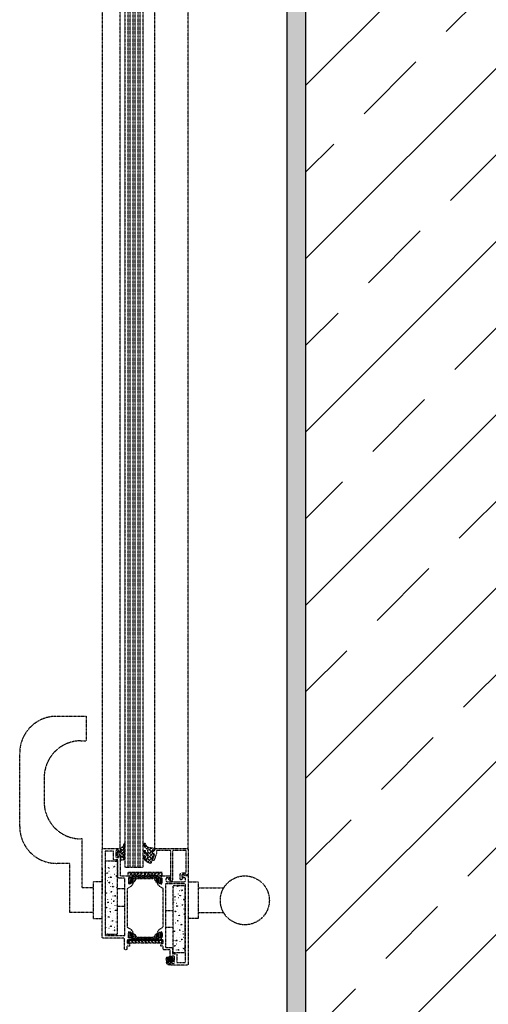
# Model space of a CAD drawing. Header units: millimetres. Extents: x -4577 to 1032787, y -66234 to 201209.
# Tile 251 of 256: x 27816 to 28199, y -48276 to -47472. Entities that reach past the tile are written whole.
import ezdxf

# ---------------------------------------------------------------- set-up
doc = ezdxf.new("R2010")
doc.units = ezdxf.units.MM
doc.linetypes.add('510_5_2OG_ELT_1004$0$11-07-22_DS_2OG$0$AUSGEZOGEN', pattern=[0])
doc.linetypes.add('510_5_2OG_ELT_1004$0$11-07-22_DS_2OG$0$VERDECKT2_S15', pattern=[0.025, 0, -0.025])
doc.layers.add('510_5_2OG_ELT_1004$0$11-07-22_DS_2OG$0$Nichttragende_Bauteile', color=8, linetype='510_5_2OG_ELT_1004$0$11-07-22_DS_2OG$0$AUSGEZOGEN')
doc.layers.add('510_5_2OG_ELT_1004$0$11-07-22_DS_2OG$0$Tragende_Bauteile', color=8, linetype='510_5_2OG_ELT_1004$0$11-07-22_DS_2OG$0$AUSGEZOGEN')

# ---------------------------------------------------------------- blocks, each defined once
blk = doc.blocks.new('510_5_2OG_ELT_1004')
at = {"layer": '510_5_2OG_ELT_1004$0$11-07-22_DS_2OG$0$Nichttragende_Bauteile', "linetype": 'Continuous'}
h = blk.add_hatch(dxfattribs=at)
h.set_pattern_fill('MUSTER_NA', color=256, scale=12.5, style=0, pattern_type=2)
h.set_pattern_definition([(0, (1908.297, -66879.192), (25, 25), [12.5, -12.5]), (90, (1908.297, -66879.192), (25, 25), [12.5, -12.5])])
h.paths.add_polyline_path([(28050, -49625.61), (28050, -47010.6), (28040, -47010.6), (28035, -47011.1), (28035, -49625.61)], flags=0)
at = {"layer": '510_5_2OG_ELT_1004$0$11-07-22_DS_2OG$0$Tragende_Bauteile', "linetype": 'Continuous'}
h = blk.add_hatch(dxfattribs=at)
h.set_pattern_fill('SCHRAFFUR_16', color=256, scale=1000, style=0, pattern_type=2)
h.set_pattern_definition([(45, (1895.8, -66891.69), (-70.71068, 70.71068), []), (45, (1860.44, -66856.34), (-70.71068, 70.71068), [60, -35])])
h.paths.add_polyline_path([(28050, -47025.6), (28050, -52495.6), (28300, -52495.6), (28300, -47025.6)], flags=0)
at = {"layer": '510_5_2OG_ELT_1004$0$11-07-22_DS_2OG$0$Nichttragende_Bauteile', "linetype": '510_5_2OG_ELT_1004$0$11-07-22_DS_2OG$0$AUSGEZOGEN'}
blk.add_line((28035, -49625.61), (28035, -46660.6), dxfattribs=at)
at = {"layer": '510_5_2OG_ELT_1004$0$11-07-22_DS_2OG$0$Nichttragende_Bauteile', "linetype": '510_5_2OG_ELT_1004$0$11-07-22_DS_2OG$0$VERDECKT2_S15'}
for p, q in [((27883.97, -48149.02), (27883.97, -47108.95)), ((27898.47, -48147.85), (27898.47, -47108.95)), ((27905.09, -48163.52), (27905.09, -47108.95)), ((27906.59, -48163.52), (27906.59, -47108.95)), ((27909.19, -48163.52), (27909.19, -47108.95)), ((27910.69, -48163.52), (27910.69, -47108.95)), ((27913.29, -48163.52), (27913.29, -47108.95)), ((27914.79, -48163.52), (27914.79, -47108.95)), ((27926.97, -48149.02), (27926.97, -47108.95)), ((27953.97, -48149.02), (27953.97, -47108.95)), ((27846.96, -48040.52), (27870.8, -48040.52)), ((27870.8, -48040.52), (27870.8, -48060.52)), ((27866.46, -48060.52), (27870.8, -48060.52)), ((27816.46, -48130.52), (27816.46, -48070.52)), ((27836.46, -48090.52), (27836.46, -48110.52)), ((27867.46, -48140.52), (27866.46, -48140.52)), ((27867.46, -48180.52), (27867.46, -48140.52)), ((27895.99, -48151.22), (27896.95, -48152.18)), ((27898.5, -48151.17), (27897.7, -48151.97)), ((27898.29, -48147.87), (27898.69, -48148.27)), ((27899.03, -48147.8), (27898.57, -48148.27)), ((27898.77, -48148.34), (27901.68, -48151.26)), ((27898.77, -48151.17), (27901.17, -48153.58)), ((27902.24, -48147.42), (27899.19, -48150.47)), ((27902.04, -48150.45), (27899.57, -48152.93)), ((27900.41, -48147.15), (27901.81, -48148.55)), ((27902.19, -48144.65), (27901.33, -48145.51)), ((27901.35, -48145.27), (27902.27, -48146.18)), ((27918.07, -48145.07), (27924.57, -48151.57)), ((27918.1, -48150.75), (27924.6, -48157.26)), ((27918.97, -48144.56), (27918.13, -48145.39)), ((27918.96, -48150.23), (27918.14, -48151.04)), ((27919.87, -48146.49), (27918.95, -48147.41)), ((27919.9, -48152.12), (27919, -48153.02)), ((27921.73, -48147.46), (27920.29, -48148.89)), ((27926.57, -48148.27), (27920.52, -48154.33)), ((27924.19, -48147.82), (27921.07, -48150.94)), ((27921.07, -48150.9), (27925.33, -48155.16)), ((27923.56, -48147.73), (27926.02, -48150.19)), ((27924.96, -48151.02), (27925.46, -48150.52)), ((27924.96, -48152.02), (27924.96, -48151.02)), ((27925.46, -48152.52), (27924.96, -48152.02)), ((27925.46, -48150.52), (27926.46, -48150.52)), ((27926.46, -48150.52), (27926.96, -48150.02)), ((27926.96, -48149.02), (27927.46, -48148.52)), ((27926.96, -48150.02), (27926.96, -48149.02)), ((27927.46, -48148.52), (27953.46, -48148.52)), ((27928.16, -48152.27), (27928.07, -48152.78)), ((27928.66, -48149.92), (27928.16, -48150.42)), ((27928.16, -48150.42), (27928.16, -48152.27)), ((27939.46, -48149.92), (27928.66, -48149.92)), ((27939.96, -48150.42), (27939.46, -48149.92)), ((27939.96, -48172.72), (27939.96, -48150.42)), ((27941.66, -48149.92), (27941.16, -48150.42)), ((27941.16, -48150.42), (27941.16, -48174.52)), ((27951.96, -48149.92), (27941.66, -48149.92)), ((27952.46, -48150.42), (27951.96, -48149.92)), ((27952.46, -48167.72), (27952.46, -48150.42)), ((27953.46, -48148.52), (27953.96, -48149.02)), ((27953.96, -48149.02), (27953.96, -48170.02)), ((27887.63, -48159.3), (27887.67, -48159.26)), ((27892.88, -48159.02), (27892.89, -48159.09)), ((27894.81, -48159.38), (27894.63, -48158.62)), ((27895.47, -48153.53), (27896.96, -48155.02)), ((27896.67, -48153), (27895.67, -48153.99)), ((27898.92, -48153.57), (27898.12, -48154.37)), ((27898.34, -48153.57), (27901.95, -48157.18)), ((27901.25, -48154.08), (27898.77, -48156.56)), ((27898.77, -48156.83), (27899.71, -48157.77)), ((27901.82, -48156.33), (27900.38, -48157.77)), ((27901.98, -48154.39), (27902.13, -48154.54)), ((27918.32, -48156.64), (27918.17, -48156.04)), ((27919.18, -48155.66), (27918.3, -48156.54)), ((27918.32, -48156.63), (27921.72, -48160.03)), ((27918.75, -48154.23), (27918.76, -48154.24)), ((27920.36, -48157.31), (27919.25, -48158.42)), ((27921.45, -48159.94), (27920.8, -48159.63)), ((27925.32, -48155.18), (27920.85, -48159.65)), ((27924.89, -48152.78), (27921.07, -48156.6)), ((27921.07, -48156.56), (27923.98, -48159.46)), ((27922.13, -48160.18), (27921.45, -48159.94)), ((27924.02, -48159.31), (27922.94, -48160.39)), ((27924.96, -48157.92), (27925, -48157.71)), ((27925.46, -48158.51), (27924.96, -48157.92)), ((27925, -48157.71), (27926.64, -48153.19)), ((27926.17, -48152.52), (27925.46, -48152.52)), ((27926.12, -48158.13), (27925.46, -48158.51)), ((27925.78, -48152.78), (27926.14, -48153.14)), ((27928.07, -48152.78), (27926.12, -48158.13)), ((27926.67, -48153), (27926.17, -48152.52)), ((27926.64, -48153.19), (27926.67, -48153)), ((27857.46, -48160.52), (27846.96, -48160.52)), ((27857.46, -48200.52), (27857.46, -48160.52)), ((27883.96, -48164.52), (27883.96, -48185.52)), ((27887.17, -48164.34), (27887.19, -48164.41)), ((27887.48, -48168.67), (27888.05, -48168.14)), ((27888.05, -48168.14), (27888.22, -48168.9)), ((27888.96, -48162.06), (27888.89, -48162.04)), ((27889.1, -48164.7), (27888.93, -48163.94)), ((27889.38, -48166.9), (27889.43, -48166.86)), ((27892.05, -48161.95), (27892, -48161.99)), ((27892.03, -48164.89), (27892.1, -48164.91)), ((27893.18, -48163.35), (27893.75, -48162.82)), ((27893.93, -48163.58), (27893.18, -48163.35)), ((27893.75, -48162.82), (27893.93, -48163.58)), ((27894.63, -48166.62), (27894.65, -48166.69)), ((27895.08, -48161.58), (27895.13, -48161.54)), ((27905.82, -48167.92), (27904.71, -48169.02)), ((27908.64, -48167.92), (27905.84, -48170.72)), ((27908.96, -48170.72), (27906.16, -48167.92)), ((27911.47, -48167.92), (27908.67, -48170.72)), ((27911.79, -48170.72), (27908.99, -48167.92)), ((27914.3, -48167.92), (27911.5, -48170.72)), ((27914.62, -48170.72), (27911.82, -48167.92)), ((27917.13, -48167.92), (27914.33, -48170.72)), ((27917.44, -48170.72), (27914.64, -48167.92)), ((27919.96, -48167.92), (27917.16, -48170.72)), ((27920.27, -48170.72), (27917.47, -48167.92)), ((27922.79, -48167.92), (27919.99, -48170.72)), ((27923.1, -48170.72), (27920.3, -48167.92)), ((27925.61, -48167.92), (27922.81, -48170.72)), ((27925.93, -48170.72), (27923.13, -48167.92)), ((27928.44, -48167.92), (27925.64, -48170.72)), ((27928.76, -48170.72), (27925.96, -48167.92)), ((27931.27, -48167.92), (27928.47, -48170.72)), ((27931.59, -48170.72), (27928.79, -48167.92)), ((27932.71, -48169.02), (27931.61, -48167.92)), ((27947.66, -48169.22), (27948.66, -48168.22)), ((27948.66, -48168.22), (27951.96, -48168.22)), ((27951.96, -48168.22), (27952.46, -48167.72)), ((27883.96, -48175.52), (27876.46, -48175.52)), ((27876.46, -48175.52), (27876.46, -48205.52)), ((27888.22, -48168.9), (27887.48, -48168.67)), ((27888.1, -48174.87), (27888.05, -48174.91)), ((27888.93, -48171.94), (27888.94, -48172.01)), ((27889.8, -48175.74), (27889.98, -48176.5)), ((27890.71, -48169.66), (27890.65, -48169.64)), ((27891.43, -48171.77), (27890.86, -48172.3)), ((27891.13, -48174.5), (27891.18, -48174.46)), ((27893.8, -48169.55), (27893.76, -48169.59)), ((27893.79, -48172.49), (27893.85, -48172.51)), ((27895.51, -48170.42), (27895.68, -48171.18)), ((27906.13, -48170.72), (27904.71, -48169.3)), ((27911.69, -48173.22), (27905.21, -48173.22)), ((27911.08, -48174.22), (27905.21, -48174.22)), ((27910.48, -48175.22), (27905.21, -48175.22)), ((27908.11, -48176.22), (27905.21, -48176.22)), ((27929.61, -48172.22), (27908.32, -48172.22)), ((27929.51, -48171.22), (27908.41, -48171.22)), ((27929.01, -48170.72), (27908.91, -48170.72)), ((27910.56, -48175.12), (27911.54, -48173.42)), ((27932.71, -48173.22), (27926.24, -48173.22)), ((27926.39, -48173.42), (27927.37, -48175.12)), ((27932.71, -48174.22), (27926.85, -48174.22)), ((27932.71, -48175.22), (27927.45, -48175.22)), ((27932.71, -48176.22), (27929.82, -48176.22)), ((27932.71, -48169.3), (27931.3, -48170.72)), ((27937.96, -48172.92), (27938.82, -48172.82)), ((27937.96, -48173.44), (27937.96, -48172.92)), ((27938.2, -48173.87), (27937.96, -48173.44)), ((27940.39, -48174.94), (27938.2, -48173.87)), ((27938.82, -48172.82), (27939.11, -48173.32)), ((27939.11, -48173.32), (27939.28, -48173.42)), ((27939.28, -48173.42), (27939.96, -48173.42)), ((27940.15, -48173.17), (27939.96, -48172.72)), ((27939.96, -48173.42), (27940.15, -48173.29)), ((27940.15, -48173.29), (27940.15, -48173.17)), ((27940.9, -48174.96), (27940.39, -48174.94)), ((27941.16, -48174.52), (27940.9, -48174.96)), ((27947.66, -48173.52), (27947.66, -48169.22)), ((27947.91, -48173.95), (27947.66, -48173.52)), ((27948.41, -48173.95), (27947.91, -48173.95)), ((27949.36, -48173.4), (27948.41, -48173.95)), ((27949.46, -48169.52), (27948.96, -48170.02)), ((27948.96, -48170.02), (27948.96, -48172.22)), ((27948.96, -48172.22), (27949.44, -48173.14)), ((27949.44, -48173.14), (27949.36, -48173.4)), ((27952.46, -48169.52), (27949.46, -48169.52)), ((27952.46, -48170.02), (27952.46, -48169.52)), ((27953.96, -48170.02), (27952.46, -48170.02)), ((27953.96, -48170.52), (27953.96, -48169.52)), ((27953.96, -48175.52), (27962.17, -48175.52)), ((27962.17, -48175.52), (27962.17, -48205.52)), ((27876.46, -48180.52), (27867.46, -48180.52)), ((27886.76, -48182.58), (27886.7, -48182.56)), ((27886.91, -48185.22), (27886.73, -48184.46)), ((27888.09, -48177.81), (27888.15, -48177.83)), ((27889.85, -48182.47), (27889.81, -48182.51)), ((27890.68, -48179.54), (27890.7, -48179.61)), ((27891.73, -48184.1), (27890.99, -48183.87)), ((27892.47, -48177.26), (27892.4, -48177.24)), ((27892.89, -48182.1), (27892.94, -48182.06)), ((27895.56, -48177.15), (27895.51, -48177.19)), ((27895.54, -48180.09), (27895.61, -48180.11)), ((27902.46, -48181.37), (27896.16, -48181.37)), ((27941.76, -48180.09), (27941.89, -48180.13)), ((27941.89, -48180.13), (27941.76, -48180.24)), ((27944.25, -48180.85), (27944.31, -48180.87)), ((27945.4, -48179.32), (27945.97, -48178.79)), ((27946.14, -48179.55), (27945.4, -48179.32)), ((27945.97, -48178.79), (27946.14, -48179.55)), ((27946.85, -48182.59), (27946.86, -48182.65)), ((27948.63, -48180.31), (27948.57, -48180.29)), ((27948.78, -48182.94), (27948.6, -48182.18)), ((27962.17, -48180.52), (27983.17, -48180.52)), ((27883.96, -48186.02), (27883.96, -48185.02)), ((27886.73, -48192.46), (27886.75, -48192.53)), ((27887.18, -48187.42), (27887.23, -48187.38)), ((27888.52, -48190.18), (27888.45, -48190.16)), ((27889.84, -48185.41), (27889.9, -48185.43)), ((27891.61, -48190.07), (27891.56, -48190.11)), ((27892.44, -48187.14), (27892.45, -48187.21)), ((27893.49, -48191.7), (27892.74, -48191.47)), ((27894.22, -48184.86), (27894.16, -48184.84)), ((27894.64, -48189.7), (27894.69, -48189.66)), ((27895.97, -48192.46), (27895.91, -48192.44)), ((27941.76, -48191.94), (27942.02, -48191.71)), ((27942.19, -48192.47), (27941.76, -48192.33)), ((27942.02, -48191.71), (27942.19, -48192.47)), ((27942.93, -48185.63), (27942.86, -48185.61)), ((27943.07, -48188.26), (27942.9, -48187.5)), ((27942.9, -48187.5), (27943.64, -48187.73)), ((27943.64, -48187.73), (27943.07, -48188.26)), ((27943.35, -48190.46), (27943.4, -48190.42)), ((27946.02, -48185.51), (27945.97, -48185.56)), ((27946, -48188.45), (27946.07, -48188.47)), ((27947.15, -48186.92), (27947.72, -48186.39)), ((27947.9, -48187.15), (27947.15, -48186.92)), ((27947.72, -48186.39), (27947.9, -48187.15)), ((27948.6, -48190.19), (27948.61, -48190.25)), ((27949.05, -48185.15), (27949.1, -48185.1)), ((27950.38, -48187.91), (27950.32, -48187.89)), ((27950.53, -48190.54), (27950.36, -48189.78)), ((27950.36, -48189.78), (27951.1, -48190.01)), ((27951.1, -48190.01), (27950.53, -48190.54)), ((27876.46, -48200.52), (27857.46, -48200.52)), ((27888.49, -48200.06), (27888.5, -48200.13)), ((27888.94, -48195.02), (27888.99, -48194.98)), ((27890.27, -48197.78), (27890.21, -48197.76)), ((27891.59, -48193.01), (27891.66, -48193.03)), ((27893.36, -48197.67), (27893.32, -48197.71)), ((27894.19, -48194.74), (27894.2, -48194.81)), ((27894.5, -48199.07), (27895.07, -48198.54)), ((27895.24, -48199.3), (27894.5, -48199.07)), ((27895.07, -48198.54), (27895.24, -48199.3)), ((27896.16, -48195.06), (27896.12, -48195.1)), ((27896.16, -48195.37), (27902.46, -48195.37)), ((27935.47, -48199.02), (27941.77, -48199.02)), ((27942.07, -48198.43), (27942.02, -48198.48)), ((27942.9, -48195.51), (27942.91, -48195.57)), ((27943.2, -48199.84), (27943.77, -48199.31)), ((27944.68, -48193.23), (27944.62, -48193.21)), ((27944.83, -48195.86), (27944.65, -48195.1)), ((27945.1, -48198.06), (27945.15, -48198.02)), ((27947.77, -48193.11), (27947.73, -48193.16)), ((27947.76, -48196.05), (27947.82, -48196.07)), ((27948.91, -48194.52), (27949.48, -48193.99)), ((27950.35, -48197.79), (27950.37, -48197.85)), ((27950.81, -48192.75), (27950.86, -48192.7)), ((27962.17, -48200.52), (27982.93, -48200.52)), ((27876.46, -48205.52), (27883.96, -48205.52)), ((27887.66, -48202.99), (27887.61, -48203.03)), ((27887.64, -48205.93), (27887.71, -48205.95)), ((27889.36, -48203.86), (27889.54, -48204.62)), ((27890.24, -48207.66), (27890.25, -48207.73)), ((27890.69, -48202.62), (27890.74, -48202.58)), ((27892.02, -48205.38), (27891.96, -48205.36)), ((27893.35, -48200.61), (27893.41, -48200.63)), ((27895.12, -48205.27), (27895.07, -48205.31)), ((27895.1, -48208.21), (27895.17, -48208.23)), ((27895.94, -48202.34), (27895.96, -48202.41)), ((27942.05, -48201.37), (27942.12, -48201.39)), ((27943.82, -48206.03), (27943.78, -48206.08)), ((27944.65, -48203.11), (27944.66, -48203.17)), ((27944.96, -48207.44), (27945.53, -48206.91)), ((27945.7, -48207.67), (27944.96, -48207.44)), ((27945.53, -48206.91), (27945.7, -48207.67)), ((27946.43, -48200.83), (27946.37, -48200.81)), ((27946.58, -48203.46), (27946.41, -48202.7)), ((27946.41, -48202.7), (27947.15, -48202.93)), ((27947.15, -48202.93), (27946.58, -48203.46)), ((27946.86, -48205.66), (27946.91, -48205.62)), ((27948.19, -48208.43), (27948.13, -48208.41)), ((27949.53, -48200.71), (27949.48, -48200.76)), ((27949.51, -48203.65), (27949.58, -48203.67)), ((27950.66, -48202.12), (27951.23, -48201.59)), ((27951.26, -48202.3), (27950.66, -48202.12)), ((27951.23, -48201.59), (27951.26, -48201.73)), ((27951.26, -48208.33), (27951.23, -48208.36)), ((27962.17, -48205.52), (27953.96, -48205.52)), ((27886.74, -48215.54), (27886.79, -48215.5)), ((27889.41, -48210.59), (27889.37, -48210.63)), ((27889.4, -48213.53), (27889.46, -48213.55)), ((27891.99, -48215.26), (27892.01, -48215.33)), ((27892.45, -48210.22), (27892.5, -48210.18)), ((27893.78, -48212.98), (27893.72, -48212.96)), ((27941.77, -48213.02), (27935.47, -48213.02)), ((27942.48, -48213.75), (27942.42, -48213.73)), ((27943.2, -48215.85), (27942.63, -48216.38)), ((27943.81, -48208.97), (27943.87, -48208.99)), ((27945.58, -48213.63), (27945.53, -48213.68)), ((27945.56, -48216.57), (27945.63, -48216.59)), ((27946.4, -48210.71), (27946.42, -48210.77)), ((27946.71, -48215.04), (27947.28, -48214.51)), ((27947.46, -48215.27), (27946.71, -48215.04)), ((27947.28, -48214.51), (27947.46, -48215.27)), ((27948.16, -48210.3), (27948.91, -48210.53)), ((27948.61, -48213.26), (27948.66, -48213.22)), ((27949.94, -48216.03), (27949.88, -48216.01)), ((27888.07, -48218.3), (27888.01, -48218.28)), ((27891.17, -48218.19), (27891.12, -48218.23)), ((27894.2, -48217.82), (27894.25, -48217.78)), ((27904.76, -48225.47), (27906.72, -48223.52)), ((27904.76, -48223.62), (27906.66, -48225.52)), ((27908.11, -48217.52), (27905.21, -48217.52)), ((27910.48, -48218.52), (27905.21, -48218.52)), ((27911.08, -48219.52), (27905.21, -48219.52)), ((27911.69, -48220.52), (27905.21, -48220.52)), ((27907.37, -48223.52), (27909.37, -48225.52)), ((27907.43, -48225.52), (27909.43, -48223.52)), ((27929.61, -48221.52), (27908.32, -48221.52)), ((27929.51, -48222.52), (27908.41, -48222.52)), ((27929.01, -48223.02), (27908.91, -48223.02)), ((27910.09, -48223.52), (27912.09, -48225.52)), ((27910.15, -48225.52), (27912.15, -48223.52)), ((27910.56, -48218.62), (27911.54, -48220.32)), ((27912.8, -48223.52), (27914.8, -48225.52)), ((27912.86, -48225.52), (27914.86, -48223.52)), ((27915.52, -48223.52), (27917.52, -48225.52)), ((27915.58, -48225.52), (27917.58, -48223.52)), ((27918.24, -48223.52), (27920.24, -48225.52)), ((27918.29, -48225.52), (27920.29, -48223.52)), ((27920.95, -48223.52), (27922.95, -48225.52)), ((27921.01, -48225.52), (27923.01, -48223.52)), ((27923.67, -48223.52), (27925.67, -48225.52)), ((27923.72, -48225.52), (27925.72, -48223.52)), ((27932.71, -48220.52), (27926.24, -48220.52)), ((27926.38, -48223.52), (27928.38, -48225.52)), ((27926.39, -48220.32), (27927.37, -48218.62)), ((27926.44, -48225.52), (27928.44, -48223.52)), ((27932.71, -48219.52), (27926.85, -48219.52)), ((27932.71, -48218.52), (27927.45, -48218.52)), ((27929.1, -48223.52), (27931.1, -48225.52)), ((27929.15, -48225.52), (27931.15, -48223.52)), ((27932.71, -48217.52), (27929.82, -48217.52)), ((27931.81, -48223.52), (27933.16, -48224.87)), ((27931.87, -48225.52), (27933.16, -48224.22)), ((27942.45, -48223.63), (27942.47, -48223.69)), ((27942.91, -48218.58), (27942.96, -48218.54)), ((27944.24, -48221.35), (27944.18, -48221.33)), ((27944.39, -48223.98), (27944.21, -48223.22)), ((27944.21, -48223.22), (27944.96, -48223.45)), ((27944.96, -48223.45), (27944.39, -48223.98)), ((27947.33, -48221.23), (27947.29, -48221.28)), ((27947.32, -48224.17), (27947.38, -48224.19)), ((27948.16, -48218.31), (27948.17, -48218.37)), ((27948.47, -48222.64), (27949.04, -48222.11)), ((27950.09, -48218.66), (27949.91, -48217.9)), ((27949.91, -48217.9), (27950.66, -48218.13)), ((27950.66, -48218.13), (27950.09, -48218.66)), ((27950.37, -48220.86), (27950.42, -48220.82)), ((27943.33, -48227.43), (27943.51, -48228.19)), ((27944.21, -48231.23), (27944.22, -48231.29)), ((27944.66, -48226.18), (27944.71, -48226.14)), ((27945.99, -48228.95), (27945.93, -48228.93)), ((27946.14, -48231.58), (27945.96, -48230.82)), ((27949.09, -48228.83), (27949.04, -48228.88)), ((27949.07, -48231.77), (27949.13, -48231.79)), ((27949.91, -48225.91), (27949.93, -48225.97)), ((27950.22, -48230.24), (27950.79, -48229.71)), ((27950.97, -48230.47), (27950.22, -48230.24)), ((27950.79, -48229.71), (27950.97, -48230.47)), ((27936.08, -48239.31), (27936.15, -48238.68)), ((27936.08, -48239.81), (27936.08, -48239.31)), ((27936.08, -48239.67), (27936.95, -48240.54)), ((27936.08, -48239.67), (27936.95, -48240.54)), ((27936.11, -48240.36), (27936.08, -48239.81)), ((27936.1, -48240.07), (27936.79, -48239.38)), ((27936.1, -48240.07), (27936.79, -48239.38)), ((27936.21, -48240.89), (27936.11, -48240.36)), ((27936.15, -48238.68), (27936.28, -48238.07)), ((27936.28, -48238.07), (27936.47, -48237.47)), ((27936.47, -48237.47), (27936.85, -48236.97)), ((27936.58, -48237.34), (27937.09, -48237.85)), ((27936.58, -48237.34), (27937.09, -48237.85)), ((27936.84, -48238.79), (27936.78, -48239.34)), ((27936.78, -48239.34), (27937.03, -48241.16)), ((27936.96, -48238.25), (27936.84, -48238.79)), ((27936.85, -48236.97), (27937.24, -48237.16)), ((27937.13, -48237.72), (27936.96, -48238.25)), ((27937.24, -48237.16), (27937.13, -48237.72)), ((27938, -48239.7), (27938.02, -48238.88)), ((27938.05, -48240.51), (27938, -48239.7)), ((27938.02, -48238.88), (27938.1, -48238.07)), ((27938.03, -48238.79), (27938.71, -48239.47)), ((27938.03, -48238.79), (27938.71, -48239.47)), ((27938.17, -48241.32), (27938.05, -48240.51)), ((27938.1, -48238.07), (27938.25, -48237.27)), ((27938.11, -48238.06), (27939.45, -48236.71)), ((27938.11, -48238.06), (27939.45, -48236.71)), ((27938.11, -48240.89), (27938.75, -48240.25)), ((27938.11, -48240.89), (27938.75, -48240.25)), ((27938.25, -48237.27), (27938.47, -48236.48)), ((27938.47, -48236.48), (27939.45, -48235.73)), ((27938.52, -48236.45), (27939.53, -48237.46)), ((27938.52, -48236.45), (27939.53, -48237.46)), ((27938.72, -48238.92), (27938.7, -48239.68)), ((27938.7, -48239.68), (27938.74, -48240.25)), ((27938.71, -48239.21), (27939.59, -48238.73)), ((27939.59, -48239.7), (27938.71, -48239.21)), ((27938.79, -48238.26), (27938.72, -48238.92)), ((27938.74, -48240.25), (27939.45, -48240.61)), ((27939.45, -48237.8), (27938.79, -48238.26)), ((27939.4, -48239.59), (27940.24, -48238.75)), ((27939.4, -48239.59), (27940.24, -48238.75)), ((27939.45, -48235.73), (27939.45, -48237.3)), ((27939.45, -48237.3), (27939.53, -48237.47)), ((27939.73, -48238.41), (27939.45, -48237.8)), ((27939.45, -48240.61), (27939.72, -48240.02)), ((27939.53, -48237.47), (27939.65, -48237.5)), ((27939.54, -48237.47), (27940.46, -48238.39)), ((27939.54, -48237.47), (27940.46, -48238.39)), ((27939.58, -48240.34), (27940.15, -48240.91)), ((27939.58, -48240.34), (27940.15, -48240.91)), ((27939.59, -48238.73), (27939.73, -48238.41)), ((27939.72, -48239.86), (27939.59, -48239.7)), ((27939.65, -48237.5), (27940.6, -48237.5)), ((27939.72, -48240.02), (27939.72, -48239.86)), ((27940.54, -48238.31), (27940.24, -48238.61)), ((27940.24, -48238.61), (27940.24, -48239.81)), ((27940.24, -48239.81), (27940.54, -48240.11)), ((27941.24, -48238.31), (27940.54, -48238.31)), ((27940.54, -48240.11), (27941.24, -48240.11)), ((27940.6, -48237.5), (27941.09, -48237.16)), ((27940.69, -48238.31), (27941.58, -48237.42)), ((27940.69, -48238.31), (27941.58, -48237.42)), ((27940.74, -48241.09), (27941.94, -48239.88)), ((27940.74, -48241.09), (27941.94, -48239.88)), ((27941.08, -48239.21), (27941.24, -48238.31)), ((27941.24, -48240.11), (27941.08, -48239.21)), ((27941.09, -48237.16), (27941.83, -48237.55)), ((27941.11, -48239.04), (27941.34, -48239.28)), ((27941.11, -48239.04), (27941.34, -48239.28)), ((27941.42, -48239.04), (27941.32, -48239.21)), ((27941.32, -48239.21), (27941.35, -48239.31)), ((27941.35, -48239.31), (27941.52, -48239.41)), ((27941.41, -48239.34), (27941.94, -48239.88)), ((27941.41, -48239.34), (27941.94, -48239.88)), ((27941.52, -48239.01), (27941.42, -48239.04)), ((27941.62, -48239.04), (27941.52, -48239.01)), ((27941.52, -48239.41), (27941.72, -48239.21)), ((27941.72, -48239.21), (27941.62, -48239.04)), ((27941.83, -48237.55), (27941.94, -48237.69)), ((27941.94, -48240.73), (27941.84, -48240.86)), ((27941.94, -48237.69), (27941.94, -48240.73)), ((27936.37, -48241.41), (27936.21, -48240.89)), ((27936.56, -48241.93), (27936.37, -48241.41)), ((27936.77, -48242.4), (27936.56, -48241.93)), ((27936.72, -48242.28), (27937.38, -48241.61)), ((27936.72, -48242.28), (27937.38, -48241.61)), ((27937.15, -48243.06), (27936.77, -48242.4)), ((27937.03, -48241.16), (27938.07, -48242.52)), ((27938.24, -48243.45), (27937.15, -48243.06)), ((27938.07, -48242.52), (27938.35, -48242.11)), ((27938.35, -48242.11), (27938.17, -48241.32)), ((27939.24, -48243.45), (27938.24, -48243.45)), ((27938.31, -48241.89), (27939.45, -48243.04)), ((27938.31, -48241.89), (27939.45, -48243.04)), ((27938.38, -48243.45), (27939.45, -48242.37)), ((27938.38, -48243.45), (27939.45, -48242.37)), ((27939.36, -48243.42), (27939.24, -48243.45)), ((27939.45, -48243.26), (27939.36, -48243.42)), ((27939.48, -48240.99), (27939.45, -48241.11)), ((27939.45, -48241.11), (27939.45, -48243.26)), ((27939.65, -48240.91), (27939.48, -48240.99)), ((27940.61, -48240.91), (27939.65, -48240.91)), ((27940.86, -48241.28), (27940.61, -48240.91)), ((27941.12, -48241.33), (27940.86, -48241.28)), ((27941.84, -48240.86), (27941.12, -48241.33))]:
    blk.add_line(p, q, dxfattribs=at)
for points in [[(27902.44, -47108.95), (27902.44, -48163.52), (27917.44, -48163.52), (27917.44, -47108.95)], [(27897.47, -48154.37), (27898.77, -48154.37), (27899.25, -48154.71), (27899.25, -48155.02), (27898.77, -48155.37), (27898.77, -48157.47), (27899.07, -48157.77), (27901.07, -48157.77), (27902.07, -48157.11), (27902.27, -48156.77), (27902.07, -48156.42), (27901.27, -48156.11), (27901.07, -48155.77), (27901.27, -48155.42), (27902.07, -48155.11), (27902.27, -48154.77), (27902.07, -48154.42), (27901.27, -48154.11), (27901.07, -48153.77), (27901.27, -48153.42), (27902.07, -48153.11), (27902.27, -48152.77), (27902.07, -48152.42), (27901.27, -48152.11), (27901.07, -48151.77), (27901.27, -48151.42), (27902.07, -48151.11), (27902.27, -48150.78), (27901.99, -48150.37), (27901.17, -48150.37), (27900.67, -48149.85), (27901.79, -48148.61), (27902.27, -48147.36), (27902.27, -48144.73), (27901.84, -48144.3), (27901.62, -48144.36), (27901.42, -48144.73), (27901.32, -48145.63), (27901.19, -48146.46), (27899.82, -48147.68), (27899.32, -48147.78), (27898.27, -48147.87), (27897.87, -48148.27), (27898.77, -48148.27), (27898.77, -48150.17), (27899.25, -48150.51), (27899.25, -48150.82), (27898.77, -48151.17), (27897.47, -48151.17), (27897.17, -48150.87), (27897.17, -48150.77), (27896.94, -48150.47), (27896.66, -48150.55), (27895.62, -48151.59), (27895.47, -48151.95)], [(27918.06, -48145.04), (27918.06, -48144.51), (27918.2, -48144.17), (27918.56, -48144.05)], [(27918.56, -48144.05), (27918.89, -48144.23), (27919.03, -48144.83), (27919.87, -48146.5), (27921.5, -48147.41), (27921.86, -48147.49), (27925.24, -48147.97), (27926.47, -48148.18), (27926.77, -48148.48), (27926.37, -48149.97), (27926.15, -48150.19), (27924.85, -48150.19), (27924.57, -48150.49), (27924.57, -48152.48), (27924.87, -48152.78), (27925.92, -48152.78), (27926.17, -48153.05), (27926.07, -48153.32), (27925.59, -48154.47), (27925.05, -48155.88)], [(27905.21, -48217.02), (27905.21, -48220.92), (27905.25, -48221.11), (27905.36, -48221.27), (27905.52, -48221.38), (27905.71, -48221.42), (27908.11, -48221.42), (27908.26, -48221.46), (27908.37, -48221.57), (27908.41, -48221.72), (27908.41, -48222.72), (27908.37, -48222.87), (27908.26, -48222.98), (27908.11, -48223.02), (27906.21, -48223.02), (27906.09, -48222.86), (27905.94, -48222.82), (27905.49, -48222.82), (27905.34, -48222.86), (27905.21, -48223.02), (27904.76, -48223.02), (27904.57, -48223.06), (27904.41, -48223.17), (27904.3, -48223.33), (27904.26, -48223.52), (27904.26, -48225.52), (27904.3, -48225.71), (27904.41, -48225.87), (27904.57, -48225.98), (27904.76, -48226.02), (27905.76, -48226.02), (27905.96, -48226.06), (27906.12, -48226.17), (27906.23, -48226.33), (27906.26, -48226.52), (27906.26, -48228.02), (27903.96, -48228.02), (27903.96, -48230.52), (27903.93, -48230.71), (27903.82, -48230.87), (27903.66, -48230.98), (27903.46, -48231.02), (27902.46, -48231.02), (27902.27, -48230.98), (27902.11, -48230.87), (27902, -48230.71), (27901.96, -48230.52), (27901.96, -48222.02), (27901.93, -48221.83), (27901.82, -48221.67), (27901.66, -48221.56), (27901.46, -48221.52), (27884.46, -48221.52), (27884.27, -48221.48), (27884.11, -48221.37), (27884, -48221.21), (27883.96, -48221.02), (27883.96, -48149.02), (27884, -48148.83), (27884.11, -48148.67), (27884.27, -48148.56), (27884.46, -48148.52), (27897.96, -48148.52), (27898.16, -48148.56), (27898.32, -48148.67), (27898.43, -48148.83), (27898.46, -48149.02), (27898.46, -48150.32), (27898.43, -48150.51), (27898.32, -48150.67), (27898.16, -48150.78), (27897.96, -48150.82), (27897.46, -48150.82), (27897.46, -48149.82), (27895.96, -48149.82), (27895.71, -48149.85), (27895.46, -48149.95), (27895.26, -48150.11), (27895.1, -48150.32), (27895, -48150.56), (27894.96, -48150.82), (27894.96, -48154.82), (27895, -48155.08), (27895.1, -48155.32), (27895.26, -48155.53), (27895.46, -48155.69), (27895.71, -48155.78), (27895.96, -48155.82), (27897.46, -48155.82), (27897.46, -48154.82), (27897.96, -48154.82), (27898.16, -48154.86), (27898.32, -48154.97), (27898.43, -48155.13), (27898.46, -48155.32), (27898.46, -48170.22), (27898.5, -48170.41), (27898.61, -48170.57), (27898.77, -48170.68), (27898.96, -48170.72), (27905.21, -48170.72), (27905.34, -48170.88), (27905.49, -48170.92), (27905.94, -48170.92), (27906.09, -48170.88), (27906.21, -48170.72), (27908.11, -48170.72), (27908.26, -48170.76), (27908.37, -48170.87), (27908.41, -48171.02), (27908.41, -48172.02), (27908.37, -48172.17), (27908.26, -48172.28), (27908.11, -48172.32), (27905.71, -48172.32), (27905.52, -48172.36), (27905.36, -48172.47), (27905.25, -48172.63), (27905.21, -48172.82), (27905.21, -48176.72)], [(27895.47, -48151.95), (27895.47, -48153.59), (27895.62, -48153.94), (27896.66, -48154.98), (27896.84, -48155.07), (27897.1, -48154.96), (27897.26, -48154.46), (27897.47, -48154.37)], [(27919.13, -48147.71), (27918.75, -48147.1), (27918.43, -48146.44), (27918.2, -48145.75), (27918.06, -48145.04)], [(27918.42, -48152.05), (27918.22, -48151.46), (27918.1, -48150.86), (27918.06, -48150.25), (27918.28, -48149.77), (27918.41, -48149.73)], [(27918.06, -48154.83), (27918.32, -48154.21), (27918.75, -48154.23), (27918.97, -48154.74), (27919.06, -48155.29), (27919.22, -48155.81), (27919.47, -48156.31), (27919.79, -48156.77), (27920.17, -48157.17), (27920.61, -48157.5), (27920.91, -48157.51), (27921.07, -48157.25), (27921.07, -48155.18), (27920.47, -48154.26), (27919.94, -48153.94), (27919.47, -48153.55), (27919.05, -48153.1), (27918.7, -48152.59), (27918.42, -48152.05)], [(27918.41, -48149.73), (27918.93, -48150.11), (27919.03, -48150.63), (27919.21, -48151.13)], [(27919.21, -48151.13), (27919.47, -48151.6), (27919.79, -48152.02), (27920.17, -48152.39), (27920.6, -48152.7), (27920.91, -48152.71), (27921.07, -48152.44), (27921.07, -48149.64), (27920.7, -48149.2), (27920.12, -48148.77), (27919.59, -48148.27), (27919.13, -48147.71)], [(27894.63, -48158.62), (27895.38, -48158.85), (27894.81, -48159.38)], [(27918.17, -48156.04), (27918.09, -48155.44), (27918.06, -48154.83)], [(27920.8, -48159.63), (27920.18, -48159.25), (27919.62, -48158.79), (27919.11, -48158.28), (27918.79, -48157.76), (27918.52, -48157.21), (27918.32, -48156.64)], [(27923.29, -48160.62), (27922.84, -48160.33), (27922.13, -48160.18)], [(27924.15, -48158.76), (27923.78, -48160.23), (27923.29, -48160.62)], [(27925.05, -48155.88), (27924.58, -48157.31), (27924.15, -48158.76)], [(27888.93, -48163.94), (27889.67, -48164.17), (27889.1, -48164.7)], [(27889.98, -48176.5), (27889.23, -48176.27), (27889.8, -48175.74)], [(27890.86, -48172.3), (27890.68, -48171.54), (27891.43, -48171.77)], [(27895.68, -48171.18), (27894.94, -48170.95), (27895.51, -48170.42)], [(27905.21, -48176.72), (27905.25, -48176.91), (27905.36, -48177.07), (27905.52, -48177.18), (27905.71, -48177.22), (27906.41, -48177.22), (27908.82, -48175.83), (27908.91, -48175.82), (27908.98, -48175.87), (27909.01, -48175.95), (27908.94, -48176.52), (27908.8, -48177.07), (27908.59, -48177.6), (27908.32, -48178.11), (27908, -48178.58), (27907.63, -48179.01), (27907.21, -48179.39), (27906.74, -48179.73), (27906.24, -48180), (27904.51, -48181), (27904.38, -48181.11), (27904.29, -48181.26), (27904.26, -48181.43), (27904.26, -48212.31), (27904.29, -48212.48), (27904.38, -48212.63), (27904.51, -48212.74), (27906.24, -48213.74), (27906.74, -48214.01), (27907.21, -48214.35), (27907.63, -48214.73), (27908, -48215.16), (27908.32, -48215.63), (27908.59, -48216.14), (27908.8, -48216.67), (27908.94, -48217.22), (27909.01, -48217.79), (27908.98, -48217.87), (27908.91, -48217.92), (27908.82, -48217.91), (27906.41, -48216.52), (27905.71, -48216.52), (27905.52, -48216.56), (27905.36, -48216.67), (27905.25, -48216.83), (27905.21, -48217.02)], [(27905.71, -48172.32), (27905.52, -48172.36), (27905.36, -48172.47), (27905.25, -48172.63), (27905.21, -48172.82), (27905.21, -48176.22), (27905.25, -48176.47), (27905.37, -48176.69), (27905.54, -48176.87), (27905.77, -48176.98), (27906.01, -48177.02)], [(27908.91, -48170.72), (27908.72, -48170.76), (27908.56, -48170.87), (27908.45, -48171.03), (27908.41, -48171.22), (27908.41, -48172.02), (27908.37, -48172.17), (27908.26, -48172.28), (27908.11, -48172.32), (27905.71, -48172.32)], [(27906.01, -48177.02), (27906.66, -48177.02), (27909.08, -48175.68)], [(27909.08, -48175.68), (27909.15, -48175.65), (27909.24, -48175.63), (27909.32, -48175.62), (27909.69, -48175.62), (27909.95, -48175.58), (27910.19, -48175.49), (27910.4, -48175.33), (27910.56, -48175.12)], [(27911.54, -48173.42), (27911.7, -48173.21), (27911.9, -48173.05), (27912.15, -48172.95), (27912.4, -48172.92), (27925.52, -48172.92), (27925.78, -48172.95), (27926.02, -48173.05), (27926.23, -48173.21), (27926.39, -48173.42)], [(27927.37, -48175.12), (27927.53, -48175.33), (27927.74, -48175.49), (27927.98, -48175.58), (27928.24, -48175.62), (27928.61, -48175.62), (27928.69, -48175.63), (27928.78, -48175.65), (27928.85, -48175.68)], [(27928.85, -48175.68), (27931.26, -48177.02), (27931.91, -48177.02)], [(27932.71, -48217.02), (27932.68, -48216.83), (27932.57, -48216.67), (27932.41, -48216.56), (27932.21, -48216.52), (27931.51, -48216.52), (27929.11, -48217.91), (27929.02, -48217.92), (27928.95, -48217.87), (27928.91, -48217.79), (27928.99, -48217.22), (27929.13, -48216.67), (27929.34, -48216.14), (27929.6, -48215.63), (27929.93, -48215.16), (27930.3, -48214.73), (27930.72, -48214.35), (27931.19, -48214.01), (27931.69, -48213.74), (27933.41, -48212.74), (27933.55, -48212.63), (27933.63, -48212.48), (27933.66, -48212.31), (27933.66, -48181.43), (27933.63, -48181.26), (27933.55, -48181.11), (27933.41, -48181), (27931.69, -48180), (27931.19, -48179.73), (27930.72, -48179.39), (27930.3, -48179.01), (27929.93, -48178.58), (27929.6, -48178.11), (27929.34, -48177.6), (27929.13, -48177.07), (27928.99, -48176.52), (27928.91, -48175.95), (27928.95, -48175.87), (27929.02, -48175.82), (27929.11, -48175.83), (27931.51, -48177.22), (27932.21, -48177.22), (27932.41, -48177.18), (27932.57, -48177.07), (27932.68, -48176.91), (27932.71, -48176.72)], [(27931.91, -48177.02), (27932.16, -48176.98), (27932.39, -48176.87), (27932.56, -48176.69), (27932.68, -48176.47), (27932.71, -48176.22), (27932.71, -48172.82), (27932.68, -48172.63), (27932.57, -48172.47), (27932.41, -48172.36), (27932.21, -48172.32), (27929.81, -48172.32), (27929.66, -48172.28), (27929.56, -48172.17), (27929.51, -48172.02), (27929.51, -48171.22), (27929.48, -48171.03), (27929.37, -48170.87), (27929.21, -48170.76), (27929.01, -48170.72)], [(27932.71, -48176.72), (27932.71, -48172.82), (27932.68, -48172.63), (27932.57, -48172.47), (27932.41, -48172.36), (27932.21, -48172.32), (27929.81, -48172.32), (27929.66, -48172.28), (27929.56, -48172.17), (27929.51, -48172.02), (27929.51, -48171.02), (27929.56, -48170.87), (27929.66, -48170.76), (27929.81, -48170.72), (27931.71, -48170.72), (27931.84, -48170.88), (27931.99, -48170.92), (27932.44, -48170.92), (27932.59, -48170.88), (27932.71, -48170.72), (27938.46, -48170.72), (27938.72, -48170.75), (27938.96, -48170.85), (27939.17, -48171.01), (27939.33, -48171.22), (27939.43, -48171.46), (27939.46, -48171.72), (27939.46, -48172.22), (27936.96, -48172.22), (27936.71, -48172.25), (27936.46, -48172.35), (27936.26, -48172.51), (27936.1, -48172.72), (27936, -48172.96), (27935.96, -48173.22), (27935.96, -48174.52), (27936, -48174.78), (27936.1, -48175.02), (27936.26, -48175.23), (27936.46, -48175.39), (27936.71, -48175.49), (27936.96, -48175.52), (27943.96, -48175.52), (27944.15, -48175.64), (27944.35, -48175.71), (27944.57, -48175.71), (27944.78, -48175.64), (27944.96, -48175.52), (27950.96, -48175.52), (27951.22, -48175.49), (27951.46, -48175.39), (27951.67, -48175.23), (27951.83, -48175.02), (27951.93, -48174.78), (27951.96, -48174.52), (27951.96, -48173.22), (27951.93, -48172.96), (27951.83, -48172.72), (27951.67, -48172.51), (27951.46, -48172.35), (27951.22, -48172.25), (27950.96, -48172.22), (27949.76, -48172.22), (27949.61, -48172.18), (27949.5, -48172.07), (27949.46, -48171.92), (27949.46, -48171.62), (27950.56, -48170.52), (27953.96, -48170.52), (27953.96, -48243.02), (27953.93, -48243.21), (27953.82, -48243.37), (27953.66, -48243.48), (27953.46, -48243.52), (27939.96, -48243.52), (27939.77, -48243.48), (27939.61, -48243.37), (27939.5, -48243.21), (27939.46, -48243.02), (27939.46, -48241.72), (27939.5, -48241.53), (27939.61, -48241.37), (27939.77, -48241.26), (27939.96, -48241.22), (27940.46, -48241.22), (27940.46, -48242.22), (27941.96, -48242.22), (27942.22, -48242.19), (27942.46, -48242.09), (27942.67, -48241.93), (27942.83, -48241.72), (27942.93, -48241.48), (27942.96, -48241.22), (27942.96, -48237.22), (27942.93, -48236.96), (27942.83, -48236.72), (27942.67, -48236.51), (27942.46, -48236.35), (27942.22, -48236.25), (27941.96, -48236.22), (27940.46, -48236.22), (27940.46, -48237.22), (27939.96, -48237.22), (27939.77, -48237.18), (27939.61, -48237.07), (27939.5, -48236.91), (27939.46, -48236.72), (27939.46, -48231.52), (27939.43, -48231.33), (27939.32, -48231.17), (27939.16, -48231.06), (27938.96, -48231.02), (27934.16, -48231.02), (27933.97, -48230.98), (27933.81, -48230.87), (27933.7, -48230.71), (27933.66, -48230.52), (27933.66, -48228.02), (27931.66, -48228.02), (27931.66, -48226.52), (27931.7, -48226.33), (27931.81, -48226.17), (27931.97, -48226.06), (27932.16, -48226.02), (27933.16, -48226.02), (27933.36, -48225.98), (27933.52, -48225.87), (27933.63, -48225.71), (27933.66, -48225.52), (27933.66, -48223.52), (27933.63, -48223.33), (27933.52, -48223.17), (27933.36, -48223.06), (27933.16, -48223.02), (27933.19, -48223.02), (27932.71, -48223.02), (27932.59, -48222.86), (27932.44, -48222.82), (27931.99, -48222.82), (27931.84, -48222.86), (27931.71, -48223.02), (27929.81, -48223.02), (27929.66, -48222.98), (27929.56, -48222.87), (27929.51, -48222.72), (27929.51, -48221.72), (27929.56, -48221.57), (27929.66, -48221.46), (27929.81, -48221.42), (27932.21, -48221.42), (27932.41, -48221.38), (27932.57, -48221.27), (27932.68, -48221.11), (27932.71, -48220.92), (27932.71, -48217.02)], [(27886.73, -48184.46), (27887.48, -48184.68), (27886.91, -48185.22)], [(27890.99, -48183.87), (27891.56, -48183.34), (27891.73, -48184.1)], [(27892.44, -48179.14), (27893.18, -48179.37), (27892.61, -48179.9), (27892.44, -48179.14)], [(27945.26, -48241.52), (27951.26, -48241.52), (27951.46, -48241.48), (27951.62, -48241.37), (27951.73, -48241.21), (27951.76, -48241.02), (27951.76, -48177.82), (27951.73, -48177.63), (27951.62, -48177.47), (27951.46, -48177.36), (27951.26, -48177.32), (27935.96, -48177.32), (27935.77, -48177.36), (27935.61, -48177.47), (27935.5, -48177.63), (27935.46, -48177.82)], [(27935.46, -48177.82), (27935.46, -48228.72), (27935.5, -48228.91), (27935.61, -48229.07), (27935.77, -48229.18), (27935.96, -48229.22), (27940.26, -48229.22), (27940.52, -48229.25), (27940.76, -48229.35), (27940.97, -48229.51), (27941.13, -48229.72), (27941.23, -48229.96), (27941.26, -48230.22), (27941.26, -48233.92), (27941.3, -48234.11), (27941.41, -48234.27), (27941.57, -48234.38), (27941.76, -48234.42), (27944.26, -48234.42), (27944.46, -48234.46), (27944.62, -48234.57), (27944.73, -48234.73), (27944.76, -48234.92), (27944.76, -48241.02), (27944.8, -48241.21), (27944.91, -48241.37), (27945.07, -48241.48), (27945.26, -48241.52)], [(27948.6, -48182.18), (27949.35, -48182.41), (27948.78, -48182.94)], [(27892.74, -48191.47), (27893.31, -48190.94), (27893.49, -48191.7)], [(27887.04, -48196.79), (27887.61, -48196.26), (27887.78, -48197.02), (27887.04, -48196.79)], [(27890.42, -48200.42), (27890.24, -48199.66), (27890.99, -48199.89), (27890.42, -48200.42)], [(27896.12, -48195.1), (27895.95, -48194.34), (27896.16, -48194.4)], [(27943.77, -48199.31), (27943.95, -48200.07), (27943.2, -48199.84)], [(27944.65, -48195.1), (27945.4, -48195.33), (27944.83, -48195.86)], [(27949.48, -48193.99), (27949.65, -48194.75), (27948.91, -48194.52)], [(27889.54, -48204.62), (27888.79, -48204.39), (27889.36, -48203.86)], [(27892, -48207.26), (27892.74, -48207.49), (27892.17, -48208.02), (27892, -48207.26)], [(27886.66, -48212.69), (27887.04, -48212.8), (27886.66, -48213.15)], [(27890.55, -48211.99), (27891.12, -48211.46), (27891.29, -48212.22), (27890.55, -48211.99)], [(27942.63, -48216.38), (27942.46, -48215.62), (27943.2, -48215.85)], [(27948.91, -48210.53), (27948.34, -48211.06), (27948.16, -48210.3)], [(27904.76, -48223.52), (27904.76, -48225.52), (27933.16, -48225.52), (27933.16, -48223.52), (27904.76, -48223.52)], [(27905.21, -48220.92), (27905.21, -48217.52), (27905.25, -48217.27), (27905.37, -48217.05), (27905.54, -48216.87), (27905.77, -48216.76), (27906.01, -48216.72), (27906.66, -48216.72), (27909.08, -48218.06)], [(27905.71, -48221.42), (27905.52, -48221.38), (27905.36, -48221.27), (27905.25, -48221.11), (27905.21, -48220.92)], [(27908.91, -48223.02), (27908.72, -48222.98), (27908.56, -48222.87), (27908.45, -48222.71), (27908.41, -48222.52), (27908.41, -48221.72), (27908.37, -48221.57), (27908.26, -48221.46), (27908.11, -48221.42), (27905.71, -48221.42)], [(27909.08, -48218.06), (27909.15, -48218.09), (27909.24, -48218.11), (27909.32, -48218.12), (27909.69, -48218.12), (27909.95, -48218.15), (27910.19, -48218.25), (27910.4, -48218.41), (27910.56, -48218.62)], [(27911.54, -48220.32), (27911.7, -48220.53), (27911.9, -48220.69), (27912.15, -48220.78), (27912.4, -48220.82), (27925.52, -48220.82), (27925.78, -48220.78), (27926.02, -48220.69), (27926.23, -48220.53), (27926.39, -48220.32)], [(27927.37, -48218.62), (27927.53, -48218.41), (27927.74, -48218.25), (27927.98, -48218.15), (27928.24, -48218.12), (27928.61, -48218.12), (27928.69, -48218.11), (27928.78, -48218.09), (27928.85, -48218.06)], [(27928.85, -48218.06), (27931.26, -48216.72), (27931.91, -48216.72), (27932.16, -48216.76), (27932.39, -48216.87), (27932.56, -48217.05), (27932.68, -48217.27), (27932.71, -48217.52), (27932.71, -48220.92), (27932.68, -48221.11), (27932.57, -48221.27), (27932.41, -48221.38), (27932.21, -48221.42), (27929.81, -48221.42), (27929.66, -48221.46), (27929.56, -48221.57), (27929.51, -48221.72), (27929.51, -48222.52), (27929.48, -48222.71), (27929.37, -48222.87), (27929.21, -48222.98), (27929.01, -48223.02)], [(27949.04, -48222.11), (27949.21, -48222.87), (27948.47, -48222.64)], [(27943.51, -48228.19), (27942.76, -48227.96), (27943.33, -48227.43)], [(27945.96, -48230.82), (27946.71, -48231.05), (27946.14, -48231.58)]]:
    blk.add_lwpolyline(points, dxfattribs=at)
for points in [[(27886.47, -48219.48), (27886.66, -48219.52), (27901.96, -48219.52), (27902.16, -48219.48), (27902.32, -48219.37), (27902.43, -48219.21), (27902.46, -48219.02), (27902.46, -48173.02), (27902.43, -48172.83), (27902.32, -48172.67), (27902.16, -48172.56), (27901.96, -48172.52), (27897.66, -48172.52), (27897.41, -48172.49), (27897.16, -48172.39), (27896.96, -48172.23), (27896.8, -48172.02), (27896.7, -48171.78), (27896.66, -48171.52), (27896.66, -48158.12), (27896.63, -48157.93), (27896.52, -48157.77), (27896.36, -48157.66), (27896.16, -48157.62), (27893.66, -48157.62), (27893.47, -48157.58), (27893.31, -48157.47), (27893.2, -48157.31), (27893.16, -48157.12), (27893.16, -48151.02), (27893.13, -48150.83), (27893.02, -48150.67), (27892.86, -48150.56), (27892.66, -48150.52), (27886.66, -48150.52), (27886.47, -48150.56), (27886.31, -48150.67), (27886.2, -48150.83), (27886.16, -48151.02), (27886.16, -48219.02), (27886.2, -48219.21), (27886.31, -48219.37), (27886.47, -48219.48)], [(27899.07, -48153.57), (27897.17, -48153.57), (27896.67, -48153.07), (27896.67, -48152.47), (27897.17, -48151.97), (27899.07, -48151.97), (27899.57, -48152.47), (27899.57, -48153.07), (27899.07, -48153.57)], [(27886.66, -48158.52), (27896.16, -48158.52), (27896.16, -48218.52), (27886.66, -48218.52), (27886.66, -48158.52)], [(27932.71, -48170.72), (27932.71, -48167.92), (27904.71, -48167.92), (27904.71, -48170.72), (27932.71, -48170.72)], [(27941.76, -48178.52), (27951.26, -48178.52), (27951.26, -48233.52), (27941.76, -48233.52), (27941.76, -48178.52)], [(27889.23, -48192.28), (27888.66, -48192.82), (27888.49, -48192.06), (27889.23, -48192.28)], [(27894.94, -48186.97), (27894.37, -48187.5), (27894.19, -48186.74), (27894.94, -48186.97)], [(27894.5, -48215.09), (27893.93, -48215.62), (27893.75, -48214.86), (27894.5, -48215.09)]]:
    blk.add_lwpolyline(points, close=True, dxfattribs=at)
blk.add_circle((28000.37, -48190.73), 20, dxfattribs=at)
for centre, start, end in [((27846.46, -48070.52), 90, 180), ((27866.46, -48090.52), 90, 180), ((27866.46, -48110.52), 180, 270), ((27846.46, -48130.52), 180, 270)]:
    blk.add_arc(centre, 30, start, end, dxfattribs=at)
at = {"layer": '510_5_2OG_ELT_1004$0$11-07-22_DS_2OG$0$Tragende_Bauteile', "linetype": '510_5_2OG_ELT_1004$0$11-07-22_DS_2OG$0$AUSGEZOGEN'}
blk.add_line((28050, -47025.6), (28050, -49625.61), dxfattribs=at)

msp = doc.modelspace()

# ---------------------------------------------------------------- block references
msp.add_blockref('510_5_2OG_ELT_1004', (0, -0.05))

doc.saveas('drawing.dxf')
